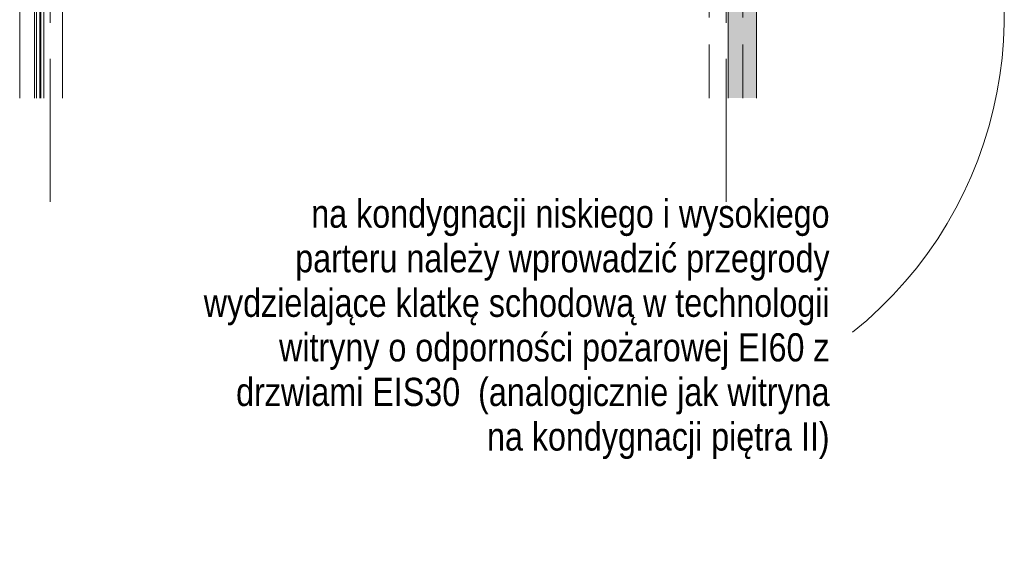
# Model space of a CAD drawing. Header units: centimetres. Extents: x -1434 to 23895, y -8842 to 3590.
# Tile 2 of 75: x -1240 to -366, y 824 to 1294. Entities that reach past the tile are written whole.
import ezdxf

# ---------------------------------------------------------------- set-up
doc = ezdxf.new("R2010")
doc.units = ezdxf.units.CM
doc.linetypes.add('Oś', pattern=[222.25, 127, -31.75, 31.75, -31.75])
doc.linetypes.add('Ukryte', pattern=[71.438, 47.625, -23.813])
for name, color, linetype, lineweight in [('A-DETL-HDLN', 90, 'Ukryte', 9), ('A-GLAZ', 151, 'Continuous', 13), ('A-WALL', 113, 'Continuous', 13), ('A-WALL-PATT', 111, 'Continuous', 13), ('G-ANNO-TEXT', 231, 'Continuous', 13), ('S-GRID', 1, 'Continuous', 13)]:
    doc.layers.add(name, color=color, linetype=linetype, lineweight=lineweight)
doc.styles.add('Arial Narrow_2', font='ARIALN.TTF', dxfattribs={"height": 25})

# ---------------------------------------------------------------- blocks, each defined once
blk = doc.blocks.new('Okno - automatyczna etykieta - 181x181 _nietypowy podział_-2208595-parter wysoki __0_00_ - stan projektowany Klatka schodowa')
at = {"layer": 'A-GLAZ', "lineweight": 9}
for points in [[(-83, -6), (-83, -4), (-85, -4), (-85, 1.5), (-90.5, 1.5), (-90.5, -6), (-85.5, -6)], [(-77.5, -0.25), (-77.5, 2.5), (-86, 2.5), (-86, 1.5), (-85, 1.5), (-85, -4), (-77.5, -4), (-77.5, -1.25), (-78.5, -1.25), (-78.5, -0.25)], [(23.97, -0.25), (-78.5, -0.25), (-78.5, -1.25), (23.97, -1.25)]]:
    blk.add_hatch(color=253, dxfattribs=at).paths.add_polyline_path(points, flags=0)
for p, q in [((-90.5, 1.5), (-85, 1.5)), ((-86, 2.5), (-77.5, 2.5)), ((-86, 1.5), (-86, 2.5)), ((-85, 1.5), (-86, 1.5)), ((-85, -4), (-85, 1.5)), ((-85, 1.5), (-85, -4)), ((-77.5, 2.5), (-77.5, -0.25)), ((23.97, 2.5), (-77.5, 2.5)), ((-90.5, -6), (23.97, -6)), ((-83, -6), (-85.5, -6)), ((-77.5, -4), (-85, -4)), ((-85, -4), (-83, -4)), ((-83, -4), (-83, -6)), ((23.97, -6), (-83, -6)), ((-78.5, -1.25), (-78.5, -0.25)), ((-78.5, -0.25), (23.97, -0.25)), ((-78.5, -0.25), (-78.5, -1.25)), ((-77.5, -0.25), (-78.5, -0.25)), ((23.97, -1.25), (-78.5, -1.25)), ((-78.5, -1.25), (-77.5, -1.25)), ((-77.5, -1.25), (-77.5, -4)), ((23.97, -4), (-77.5, -4))]:
    blk.add_line(p, q, dxfattribs=at)

msp = doc.modelspace()

# ---------------------------------------------------------------- hatches: boundary and pattern name
at = {"layer": 'A-WALL-PATT'}
msp.add_hatch(color=254, dxfattribs=at).paths.add_polyline_path([(-585.62, 1224.36), (-585.62, 1388.33), (-592.62, 1388.33), (-592.62, 1348.33), (-610.62, 1348.33), (-610.62, 1224.36), (-592.62, 1224.36)], flags=0)

# ---------------------------------------------------------------- linework, layer by layer
at = {"layer": 'A-DETL-HDLN'}
for p, q in [((-627.62, 1224.36), (-627.62, 2020.29)), ((-597.62, 1224.36), (-597.62, 2020.29))]:
    msp.add_line(p, q, dxfattribs=at)
at = {"layer": 'A-WALL', "lineweight": 9}
for p, q in [((-1239.62, 1224.36), (-1239.62, 1417.83)), ((-585.62, 1224.36), (-585.62, 1388.33)), ((-1201.62, 1348.33), (-1201.62, 1224.36)), ((-610.62, 1348.33), (-610.62, 1224.36))]:
    msp.add_line(p, q, dxfattribs=at)
at = {"layer": 'G-ANNO-TEXT', "color": 50}
msp.add_arc((-725.58, 1297.26), 359.97, 308.73161, 29.38471, dxfattribs=at)
at = {"layer": 'S-GRID', "linetype": 'Oś'}
for p, q in [((-1212.62, 2148.25), (-1212.62, 1120.41)), ((-612.62, 2148.25), (-612.62, 1120.41))]:
    msp.add_line(p, q, dxfattribs=at)

# ---------------------------------------------------------------- block references
at = {"layer": 'A-GLAZ', "lineweight": 9, "rotation": 270.0000000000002}
msp.add_blockref('Okno - automatyczna etykieta - 181x181 _nietypowy podział_-2208595-parter wysoki __0_00_ - stan projektowany Klatka schodowa', (-1220.62, 1248.33), dxfattribs=at)

# ---------------------------------------------------------------- texts
at = {"layer": 'G-ANNO-TEXT', "color": 7, "insert": (-520.71, 1134.25), "char_height": 25, "width": 554.3, "attachment_point": 3, "line_spacing_factor": 0.949189, "style": 'Arial Narrow_2'}
msp.add_mtext('\\pxqr,t5.08,10.16,15.24,20.32,25.4,30.48,35.56,40.64,45.72,50.8,55.88,60.96,66.04,71.12,76.2,81.28,86.36,91.44,96.52,101.6,106.68,111.76,116.84,121.92,127,132.08,137.16,142.24,147.32,152.4,157.48,162.56;{na kondygnacji niskiego i wysokiego parteru należy wprowadzić przegrody wydzielające klatkę schodową w technologii witryny o odporności pożarowej EI60 z drzwiami EIS30  (analogicznie jak witryna na kondygnacji piętra II)}', dxfattribs=at)

doc.saveas('drawing.dxf')
